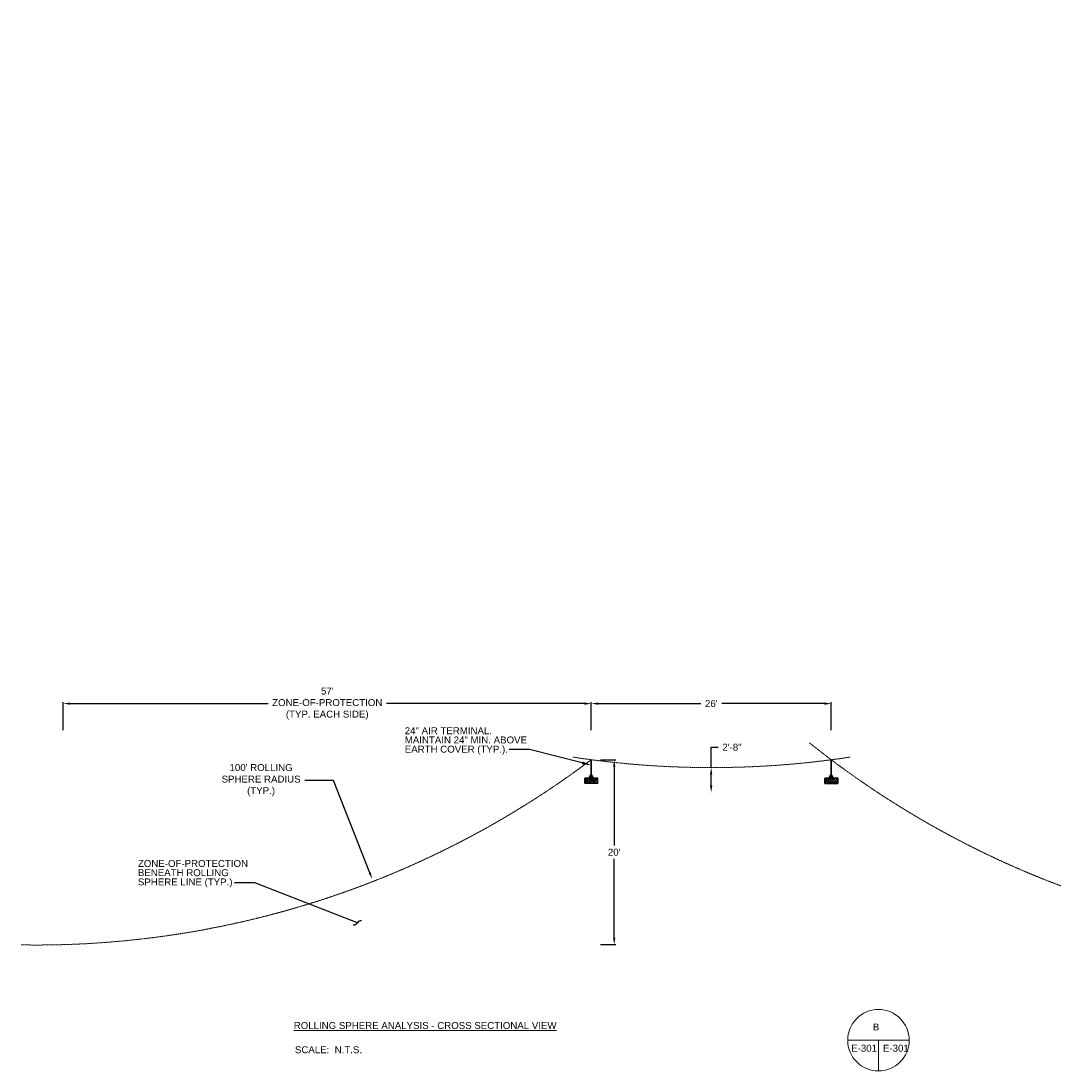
# Model space of a CAD drawing. Header units: inches. Extents: x 96 to 12395, y 835 to 21076.
# Tile 7 of 19: x 6556 to 7908, y 835 to 2201. Entities that reach past the tile are written whole.
import ezdxf
from ezdxf import colors
from ezdxf.entities.mleader import LeaderData, LeaderLine
from ezdxf.math import Vec2, Vec3

# ---------------------------------------------------------------- set-up
doc = ezdxf.new("R2010")
doc.units = ezdxf.units.IN
doc.header["$MEASUREMENT"] = 0
doc.linetypes.add('DASHED2', pattern=[0.375, 0.25, -0.125])
for name, color, linetype, lineweight in [('E-AIR-TERM', 3, 'Continuous', 35), ('E-ANNO-TEXT', 7, 'Continuous', 18), ('E-LPS-COND', 92, 'Continuous', 60), ('E-LPS-RSM', 30, 'DASHED2', 18)]:
    doc.layers.add(name, color=color, linetype=linetype, lineweight=lineweight)
doc.styles.get("Standard").update_dxf_attribs({"font": 'arial.ttf'})
doc.dimstyles.get("Standard").update_dxf_attribs({"dimtxt": 0.18, "dimasz": 0.18, "dimexe": 0.18, "dimexo": 0.0625, "dimgap": 0.09, "dimtad": 0, "dimtih": 1, "dimtoh": 1, "dimdec": 4, "dimzin": 0, "dimdsep": 46, "dimtxsty": 'Standard', "dimcen": 0.09, "dimadec": 0, "dimazin": 0, "dimtfac": 1, "dimtdec": 4, "dimtofl": 0, "dimtmove": 0, "dimatfit": 3, "dimfxl": 1, "dimtolj": 1, "dimtzin": 0, "dimarcsym": 0})
pattern_1 = [(50, (6114.858, 182.917), (3.586301, -0.3137607), [0.375, -4.125]), (355, (6114.858, 182.917), (-0.693757, 3.760961), [0.3, -3.3]), (100.45144, (6115.157, 182.891), (2.892544, 3.4472), [0.318701, -3.5057106]), (46.1842, (6114.858, 183.917), (5.336207, -0.827596), [0.5625, -6.1875]), (96.63564, (6115.3027, 183.848), (4.67331, 4.870593), [0.478052, -5.258569]), (351.18416, (6114.858, 183.917), (4.67331, 4.870593), [0.45, -4.95]), (21, (6115.358, 183.667), (2.9845353, -2.0130945), [0.375, -4.125]), (326, (6115.358, 183.667), (1.216577, 3.62575), [0.3, -3.3]), (71.45144, (6115.6067, 183.4993), (4.201112, 1.612656), [0.318701, -3.5057106]), (37.5, (6114.858, 182.9171), (0.0607993, 1.6644693), [0, -3.26, 0, -3.35, 0, -3.3125]), (7.5, (6114.858, 182.917), (1.3153477, 1.9720586), [0, -1.91, 0, -3.185, 0, -1.2625]), (327.5, (6113.743, 182.9171), (2.6691122, -0.1127744), [0, -1.25, 0, -3.9, 0, -5.175]), (317.5, (6113.243, 182.917), (2.9159308, 0.500525), [0, -1.625, 0, -2.59, 0, -3.675])]

# ---------------------------------------------------------------- blocks, each defined once
blk = doc.blocks.new('_Integral')
at = {"color": 0, "linetype": 'ByBlock', "lineweight": -2}
for centre, start, end in [((0.44, -0.09), 102, 168), ((-0.44, 0.09), 282, 348)]:
    blk.add_arc(centre, 0.454, start, end, dxfattribs=at)
blk = doc.blocks.new('*D29')
at = {"layer": 'Defpoints', "color": 0, "transparency": 16777216}
for p in [(6611.2, 1313), (6611.2, 1278.4), (7297.6, 1278.4)]:
    blk.add_point(p, dxfattribs=at)
at = {"layer": 'E-ANNO-TEXT', "color": 0, "lineweight": -2, "transparency": 16777216}
for p, q in [((6611.2, 1278.5), (6611.2, 1315)), ((6620.2, 1313), (6877.4, 1313)), ((7288.6, 1313), (7031.3, 1313)), ((7297.6, 1278.5), (7297.6, 1315))]:
    blk.add_line(p, q, dxfattribs=at)
at = {"layer": 'E-ANNO-TEXT', "color": 0, "transparency": 16777216}
for points in [[(6620.2, 1314.5), (6620.2, 1311.5), (6611.2, 1313)], [(7288.6, 1314.5), (7288.6, 1311.5), (7297.6, 1313)]]:
    blk.add_solid(points, dxfattribs=at)
at = {"layer": 'E-ANNO-TEXT', "color": 0, "transparency": 16777216, "insert": (6954.4, 1313), "char_height": 9, "width": 127.225, "attachment_point": 5}
blk.add_mtext("\\A1;57' ZONE-OF-PROTECTION (TYP. EACH SIDE)", dxfattribs=at)
blk = doc.blocks.new('*D30')
at = {"layer": 'Defpoints', "color": 0, "transparency": 16777216}
for p in [(7609.6, 1313), (7297.6, 1278.4), (7609.6, 1278.4)]:
    blk.add_point(p, dxfattribs=at)
at = {"layer": 'E-ANNO-TEXT', "color": 0, "lineweight": -2, "transparency": 16777216}
for p, q in [((7297.6, 1278.5), (7297.6, 1315)), ((7306.6, 1313), (7439.9, 1313)), ((7600.6, 1313), (7467.3, 1313)), ((7609.6, 1278.5), (7609.6, 1315))]:
    blk.add_line(p, q, dxfattribs=at)
at = {"layer": 'E-ANNO-TEXT', "color": 0, "transparency": 16777216}
for points in [[(7306.6, 1314.5), (7306.6, 1311.5), (7297.6, 1313)], [(7600.6, 1314.5), (7600.6, 1311.5), (7609.6, 1313)]]:
    blk.add_solid(points, dxfattribs=at)
at = {"layer": 'E-ANNO-TEXT', "color": 0, "transparency": 16777216, "insert": (7453.6, 1313), "char_height": 9, "width": 110.815, "attachment_point": 5}
blk.add_mtext("\\A1;26'", dxfattribs=at)
blk = doc.blocks.new('*D31')
at = {"layer": 'Defpoints', "color": 0, "transparency": 16777216}
for p in [(6571, 2200.6), (7012.8, 1084.9)]:
    blk.add_point(p, dxfattribs=at)
at = {"layer": 'E-ANNO-TEXT', "color": 0, "lineweight": -2, "transparency": 16777216}
for p, q in [((6925.1, 1213.5), (6961.9, 1213.5)), ((6961.9, 1213.5), (7009.5, 1093.3))]:
    blk.add_line(p, q, dxfattribs=at)
at = {"layer": 'E-ANNO-TEXT', "color": 0, "transparency": 16777216}
blk.add_solid([(7010.9, 1093.8), (7008.1, 1092.7), (7012.8, 1084.9)], dxfattribs=at)
at = {"layer": 'E-ANNO-TEXT', "color": 0, "transparency": 16777216, "insert": (6868.4, 1213.5), "char_height": 9, "width": 123.999, "attachment_point": 5}
blk.add_mtext("\\A1;100' ROLLING SPHERE RADIUS (TYP.)", dxfattribs=at)
blk = doc.blocks.new('*D32')
at = {"layer": 'Defpoints', "color": 0, "transparency": 16777216}
for p in [(7453.4, 1230), (7453.4, 1230), (7453.4, 1197.6)]:
    blk.add_point(p, dxfattribs=at)
at = {"layer": 'E-ANNO-TEXT', "color": 0, "lineweight": -2, "transparency": 16777216}
for p, q in [((7453.4, 1230), (7453.4, 1256.3)), ((7453.4, 1256.3), (7462.4, 1256.3)), ((7453.4, 1206.6), (7453.4, 1221))]:
    blk.add_line(p, q, dxfattribs=at)
at = {"layer": 'E-ANNO-TEXT', "color": 0, "transparency": 16777216}
for points in [[(7451.9, 1221), (7454.9, 1221), (7453.4, 1230)], [(7451.9, 1206.6), (7454.9, 1206.6), (7453.4, 1197.6)]]:
    blk.add_solid(points, dxfattribs=at)
at = {"layer": 'E-ANNO-TEXT', "color": 0, "transparency": 16777216, "insert": (7480.5, 1256.3), "char_height": 9, "width": 82.501, "attachment_point": 5}
blk.add_mtext('2\'-8"', dxfattribs=at)
blk = doc.blocks.new('*D37')
at = {"layer": 'Defpoints', "color": 0, "transparency": 16777216}
for p in [(7297.6, 1240.1), (7297.6, 999.6), (7327.4, 999.6)]:
    blk.add_point(p, dxfattribs=at)
at = {"layer": 'E-ANNO-TEXT', "color": 0, "lineweight": -2, "transparency": 16777216}
for p, q in [((7309.4, 1240.1), (7329.4, 1240.1)), ((7327.4, 1231.1), (7327.4, 1128.4)), ((7327.4, 1008.6), (7327.4, 1111.2)), ((7309.4, 999.6), (7329.4, 999.6))]:
    blk.add_line(p, q, dxfattribs=at)
at = {"layer": 'E-ANNO-TEXT', "color": 0, "transparency": 16777216}
for points in [[(7325.9, 1231.1), (7328.9, 1231.1), (7327.4, 1240.1)], [(7325.9, 1008.6), (7328.9, 1008.6), (7327.4, 999.6)]]:
    blk.add_solid(points, dxfattribs=at)
at = {"layer": 'E-ANNO-TEXT', "color": 0, "transparency": 16777216, "insert": (7327.4, 1119.8), "char_height": 9, "attachment_point": 5}
blk.add_mtext("\\A1;20'", dxfattribs=at)

msp = doc.modelspace()

# ---------------------------------------------------------------- hatches: boundary and pattern name
at = {"layer": 'E-AIR-TERM'}
h = msp.add_hatch(dxfattribs=at)
h.set_pattern_fill('AR-CONC', scale=0.5)
h.set_pattern_definition(pattern_1)
h.paths.add_polyline_path([(7289.25554, 1216.05779), (7289.25554, 1209.35716), (7305.86215, 1209.35716), (7305.86215, 1216.05779)])
h = msp.add_hatch(dxfattribs=at)
h.set_pattern_fill('AR-CONC', scale=0.5)
h.set_pattern_definition(pattern_1)
h.paths.add_polyline_path([(7601.29843, 1215.96348), (7601.29843, 1209.26286), (7617.90504, 1209.26286), (7617.90504, 1215.96348)])
at = {"layer": 'E-LPS-COND'}
h = msp.add_hatch(color=7, dxfattribs=at)
h.dxf.hatch_style = 1
h.paths.add_polyline_path([(7297.55884, 1219.58118), (7295.52461, 1216.05779), (7299.59307, 1216.05779)])
h = msp.add_hatch(color=7, dxfattribs=at)
h.dxf.hatch_style = 1
h.paths.add_polyline_path([(7609.60173, 1219.48687), (7607.5675, 1215.96348), (7611.63596, 1215.96348)])

# ---------------------------------------------------------------- linework, layer by layer
at = {"layer": 'E-AIR-TERM', "color": 7}
for p, q in [((7297.55884, 1216.05779), (7297.55884, 1240.05779)), ((7609.60173, 1215.96348), (7609.60173, 1239.96348))]:
    msp.add_line(p, q, dxfattribs=at)
for points in [[(7289.25554, 1216.05779), (7305.86215, 1216.05779), (7305.86215, 1209.35716), (7289.25554, 1209.35716)], [(7601.29843, 1215.96348), (7617.90504, 1215.96348), (7617.90504, 1209.26286), (7601.29843, 1209.26286)]]:
    msp.add_lwpolyline(points, close=True, dxfattribs=at)
at = {"layer": 'E-ANNO-TEXT', "color": 7}
for p, q in [((7630.85426, 875.28385), (7710.85426, 875.28385)), ((7670.85426, 875.28385), (7670.85426, 835.28385))]:
    msp.add_line(p, q, dxfattribs=at)
msp.add_circle((7670.85426, 875.28385), 40, dxfattribs=at)
at = {"layer": 'E-LPS-COND', "color": 7}
for points in [[(7295.52461, 1216.05779), (7299.59307, 1216.05779), (7297.55884, 1219.58118)], [(7607.5675, 1215.96348), (7611.63596, 1215.96348), (7609.60173, 1219.48687)]]:
    msp.add_lwpolyline(points, close=True, dxfattribs=at)
at = {"layer": 'E-LPS-RSM', "color": 7}
for centre, start, end in [((8330.87735, 2199.00545), 231.34828796, 249.37284298), ((7453.93986, 2429.82456), 261.35122715, 278.6594534)]:
    msp.add_arc(centre, 1200, start, end, dxfattribs=at)
at = {"layer": 'E-LPS-RSM', "color": 7, "linetype": 'DASHED2'}
msp.add_arc((6576.28322, 2199.09975), 1200, 269.04845087, 306.94606846, dxfattribs=at)

# ---------------------------------------------------------------- texts
at = {"layer": 'E-ANNO-TEXT', "color": 7, "char_height": 9, "attachment_point": 1, "line_spacing_factor": 0.8}
for s, width, heights, insert in [('\\A1;24" AIR TERMINAL.  MAINTAIN 24" MIN. ABOVE EARTH COVER (TYP.).', 161.9188613, [43.83404], (7055.15556, 1282.25944)), ('\\A1;ZONE-OF-PROTECTION BENEATH ROLLING SPHERE LINE (TYP.)', 144.932272, [61.43447], (6708.29041, 1109.65133))]:
    msp.add_mtext_dynamic_manual_height_columns(s, width=width, gutter_width=48, heights=heights, dxfattribs=dict(at, insert=insert))
at = {"layer": 'E-ANNO-TEXT', "color": 7, "char_height": 9, "attachment_point": 1}
for s, width, insert in [('{\\LROLLING SPHERE ANALYSIS - CROSS SECTIONAL VIEW^I}', 791.9056693, (6910.85478, 898.93189)), ('B', 36.4664863, (7663.53094, 896.99822)), ('SCALE:  N.T.S.', 103.0824088, (6912.35449, 867.44908)), ('E-301', 35.4157189, (7635.4231, 869.46604)), ('E-301', 35.4157189, (7676.73927, 869.43683))]:
    msp.add_mtext_dynamic_manual_height_columns(s, width=width, gutter_width=48, heights=[0], dxfattribs=dict(at, insert=insert))

# ---------------------------------------------------------------- dimensions: what is measured, and where the dimension line sits
at = {"layer": 'E-ANNO-TEXT', "color": 7}
dim = msp.add_radius_dim(center=(6571.03159, 2200.62319), mpoint=(7012.84457, 1084.91656), text="100' ROLLING SPHERE RADIUS (TYP.)", dimstyle='Standard', override={"dimtxt": 9, "dimasz": 9, "dimgap": 6}, dxfattribs=at)
dim.commit()
dim.dimension.update_dxf_attribs({"geometry": '*D31', "text_midpoint": (6868.35746, 1213.47666), "dimtype": 164})
for base, p2, text, override, picture, middle in [((6611.15884, 1313.01171), (6611.15884, 1278.4208), "57' ZONE-OF-PROTECTION (TYP. EACH SIDE)", {"dimtxt": 9, "dimasz": 9, "dimexe": 2, "dimgap": 6}, '*D29', (6954.35884, 1313.01171)), ((7609.60173, 1313.01171), (7609.60173, 1278.4208), "26'", {"dimtxt": 9, "dimasz": 9, "dimexe": 2, "dimgap": 6, "dimlunit": 4}, '*D30', (7453.58029, 1313.01171))]:
    dim = msp.add_linear_dim(base=base, p1=(7297.55884, 1278.4208), p2=p2, text=text, dimstyle='Standard', override=override, dxfattribs=at)
    dim.commit()
    dim.dimension.update_dxf_attribs({"geometry": picture, "text_midpoint": middle})
dim = msp.add_linear_dim(base=(7453.4397, 1229.95234), p1=(7453.4397, 1197.60659), p2=(7453.4397, 1229.95234), angle=90, text='2\'-8"', dimstyle='Standard', override={"dimtxt": 9, "dimasz": 9, "dimexe": 4, "dimexo": 4, "dimgap": 6, "dimdec": 1, "dimlunit": 3, "dimtolj": 0}, dxfattribs=at)
dim.commit()
dim.dimension.update_dxf_attribs({"geometry": '*D32', "text_midpoint": (7480.47858, 1256.25002), "dimtype": 160})
dim = msp.add_linear_dim(base=(7327.44457, 999.60665), p1=(7297.55884, 1240.05779), p2=(7297.55884, 999.60665), angle=90, dimstyle='Standard', override={"dimtxt": 9, "dimasz": 9, "dimexe": 2, "dimexo": 1, "dimgap": 4, "dimdec": 0, "dimlunit": 4, "dimfxl": 18, "dimfxlon": 1}, dxfattribs=at)
dim.commit()
dim.dimension.update_dxf_attribs({"geometry": '*D37', "text_midpoint": (7327.44457, 1119.83222)})

# ---------------------------------------------------------------- leaders
ml = msp.add_multileader_mtext('Standard', dxfattribs=at)
ml.set_content('', color=7)
ml.set_leader_properties()
ml.build(insert=Vec2(0, 0))
ml.multileader.update_dxf_attribs({"dogleg_length": 0.36, "arrow_head_size": 12, "scale": 48})
ctx = ml.context
ctx.base_point, ctx.scale, ctx.char_height, ctx.arrow_head_size, ctx.landing_gap_size, ctx.plane_origin = Vec3(7182.04654, 1253.30624), 48, 8.64, 12, 4.32, Vec3(6750.36403, 1273.14897)
ctx.text_align_type = 2
notes = []
notes.append((ctx, [(1, (1, 1, 0), (7217.26431, 1253.30624), (-1, 0), 26.57777, [(0, [(7297.42269, 1232.93669)], 0, [])])]))
ctx.mtext.insert, ctx.mtext.alignment, ctx.mtext.flow_direction = Vec3(7186.36654, 1257.62624), 3, 5
ml = msp.add_multileader_mtext('Standard', dxfattribs=at)
ml.set_content('', color=7)
ml.set_leader_properties()
ml.set_arrow_properties(name='INTEGRAL')
ml.build(insert=Vec2(0, 0))
ml.multileader.update_dxf_attribs({"dogleg_length": 0.36, "arrow_head_size": 12, "scale": 48})
ctx = ml.context
ctx.base_point, ctx.scale, ctx.char_height, ctx.arrow_head_size, ctx.landing_gap_size, ctx.plane_origin = Vec3(6825.27164, 1079.97965), 48, 8.64, 12, 4.32, Vec3(6411.38117, 1123.6064)
ctx.text_align_type = 2
notes.append((ctx, [(1, (1, 1, 0), (6860.48941, 1079.97965), (-1, 0), 26.57777, [(0, [(6993.55826, 1027.96794)], 0, [])])]))
ctx.mtext.insert, ctx.mtext.alignment, ctx.mtext.flow_direction = Vec3(6829.59164, 1084.29965), 3, 5
for ctx, leaders in notes:
    for number, flags, end, landing, length, lines in leaders:
        leader = LeaderData()
        leader.index, (leader.has_last_leader_line, leader.has_dogleg_vector, leader.attachment_direction) = number, flags
        leader.last_leader_point, leader.dogleg_vector, leader.dogleg_length = Vec3(end), Vec3(landing), length
        for number, points, colour, breaks in lines:
            line = LeaderLine()
            line.index, line.vertices, line.color, line.breaks = number, Vec3.list(points), colors.encode_raw_color(colour), breaks
            leader.lines.append(line)
        ctx.leaders.append(leader)

doc.saveas('drawing.dxf')
